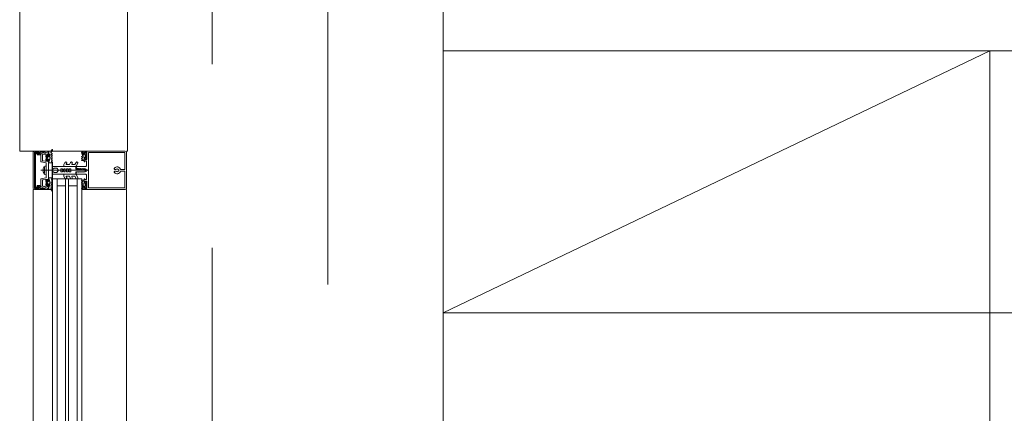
# Model space of a CAD drawing. Header units: centimetres. Extents: x -2424 to 2260, y -130 to 3012.
# Tile 10 of 81: x -1253 to -1125, y 1629 to 1680. Entities that reach past the tile are written whole.
import ezdxf

# ---------------------------------------------------------------- set-up
doc = ezdxf.new("R2010")
doc.units = ezdxf.units.CM
for name, pattern in [('Dash', [60, 30, -30]), ('Hidden', [71.4375, 47.625, -23.8125]), ('Oś', [222.25, 127, -31.75, 31.75, -31.75])]:
    doc.linetypes.add(name, pattern=pattern)
for name, color, linetype, lineweight in [('A-DETL', 90, 'Continuous', 9), ('A-DETL-GENF', 92, 'Continuous', 13), ('A-DETL-THIN', 151, 'Continuous', 9), ('A-GLAZ-CURT', 52, 'Continuous', 9), ('A-GLAZ-CWMG', 51, 'Continuous', 9), ('A-WALL', 113, 'Continuous', 13), ('S-GRID', 1, 'Continuous', 13), ('S-STRS', 31, 'Continuous', 13), ('S-STRS-MBND', 31, 'Continuous', 13)]:
    doc.layers.add(name, color=color, linetype=linetype, lineweight=lineweight)

msp = doc.modelspace()

# ---------------------------------------------------------------- linework, layer by layer
at = {"layer": 'A-DETL', "color": 251, "linetype": 'Hidden', "lineweight": 9}
msp.add_line((-1227.62, 1388.83), (-1227.62, 1828.33), dxfattribs=at)
at = {"layer": 'A-DETL-GENF', "color": 251, "lineweight": 9}
for p, q in [((-1250.87, 1658.48), (-1250.87, 1663.18)), ((-1250.72, 1662.95), (-1250.72, 1658.7)), ((-1250.57, 1658.69), (-1250.57, 1662.96)), ((-1249.96, 1663.15), (-1249.96, 1662.87)), ((-1249.86, 1662.93), (-1249.86, 1661.96)), ((-1249.41, 1663.17), (-1249.83, 1662.97)), ((-1249.68, 1662.17), (-1249.68, 1662.79)), ((-1249.63, 1662.88), (-1249.46, 1662.96)), ((-1249.13, 1662.8), (-1249.22, 1662.72)), ((-1249.17, 1662.54), (-1249.17, 1662.31)), ((-1249.11, 1662.5), (-1249.11, 1662.62)), ((-1248.91, 1662.56), (-1249.07, 1662.47)), ((-1249.06, 1662.67), (-1248.94, 1662.67)), ((-1248.89, 1662.62), (-1248.89, 1662.59)), ((-1248.85, 1662.84), (-1248.85, 1662.78)), ((-1248.79, 1662.71), (-1248.79, 1662.84)), ((-1248.75, 1662.65), (-1248.74, 1662.65)), ((-1248.68, 1662.8), (-1248.73, 1662.77)), ((-1248.71, 1662.61), (-1248.72, 1662.59)), ((-1248.71, 1662.55), (-1248.69, 1662.54)), ((-1248.39, 1663), (-1248.54, 1663.09)), ((-1248.48, 1662.9), (-1248.39, 1662.95)), ((-1248.39, 1662.78), (-1248.48, 1662.83)), ((-1248.48, 1662.68), (-1248.39, 1662.73)), ((-1248.39, 1662.56), (-1248.48, 1662.61)), ((-1248.48, 1662.46), (-1248.39, 1662.51)), ((-1248.37, 1663.42), (-1248.37, 1663.51)), ((-1244.57, 1663.2), (-1244.57, 1663.3)), ((-1244.56, 1662.62), (-1244.48, 1662.67)), ((-1244.48, 1662.52), (-1244.56, 1662.57)), ((-1244.46, 1662.73), (-1244.51, 1662.87)), ((-1244.45, 1663.18), (-1244.45, 1663.31)), ((-1244.35, 1662.91), (-1244.45, 1663.13)), ((-1244.29, 1662.54), (-1244.29, 1662.77)), ((-1244.12, 1663.05), (-1244.1, 1663.08)), ((-1244.09, 1662.87), (-1244.09, 1662.54)), ((-1244.05, 1663.09), (-1243.94, 1662.96)), ((-1243.98, 1662.8), (-1243.98, 1662.61)), ((-1243.95, 1662.85), (-1243.96, 1662.84)), ((-1243.96, 1662.57), (-1243.95, 1662.56)), ((-1238.98, 1663.33), (-1243.58, 1663.33)), ((-1238.98, 1663.12), (-1243.58, 1663.12)), ((-1238.92, 1663.33), (-1240.57, 1663.33)), ((-1238.77, 1658.46), (-1238.77, 1663.18)), ((-1249.82, 1661.92), (-1249.21, 1661.81)), ((-1249.41, 1660.42), (-1249.41, 1661.23)), ((-1249.22, 1662.13), (-1249.13, 1662.05)), ((-1249.19, 1661.78), (-1249.19, 1660.85)), ((-1249.11, 1662.24), (-1249.11, 1662.36)), ((-1249.07, 1662.38), (-1248.91, 1662.29)), ((-1248.94, 1662.19), (-1249.06, 1662.19)), ((-1248.89, 1662.26), (-1248.89, 1662.24)), ((-1248.85, 1662.07), (-1248.85, 1662.01)), ((-1248.75, 1662.2), (-1248.74, 1662.19)), ((-1248.71, 1662.25), (-1248.73, 1662.25)), ((-1248.68, 1662.37), (-1248.7, 1662.36)), ((-1248.7, 1662.31), (-1248.69, 1662.3)), ((-1248.68, 1662.49), (-1248.69, 1662.48)), ((-1248.69, 1662.43), (-1248.68, 1662.42)), ((-1248.39, 1662.34), (-1248.48, 1662.39)), ((-1248.48, 1662.24), (-1248.39, 1662.29)), ((-1248.39, 1662.12), (-1248.48, 1662.17)), ((-1248.47, 1662.02), (-1248.39, 1662.07)), ((-1248.39, 1661.9), (-1248.47, 1661.95)), ((-1246.91, 1661.38), (-1246.91, 1661.56)), ((-1246.9, 1661.59), (-1246.74, 1661.86)), ((-1245.34, 1661.33), (-1246.86, 1661.33)), ((-1246.52, 1661.74), (-1246.57, 1661.65)), ((-1246.53, 1661.58), (-1246.21, 1661.58)), ((-1246.17, 1661.6), (-1246.01, 1661.86)), ((-1245.8, 1661.74), (-1245.85, 1661.65)), ((-1245.81, 1661.58), (-1245.48, 1661.58)), ((-1245.44, 1661.6), (-1245.28, 1661.86)), ((-1245.07, 1661.74), (-1245.29, 1661.35)), ((-1245.27, 1661.28), (-1245.27, 1661.18)), ((-1244.09, 1661.33), (-1245.22, 1661.33)), ((-1244.56, 1662.4), (-1244.48, 1662.45)), ((-1244.48, 1662.3), (-1244.56, 1662.35)), ((-1244.56, 1662.18), (-1244.48, 1662.23)), ((-1244.14, 1662.5), (-1244.24, 1662.5)), ((-1244.1, 1662.33), (-1244.12, 1662.36)), ((-1243.94, 1662.45), (-1244.05, 1662.32)), ((-1249.86, 1660.83), (-1243.7, 1660.83)), ((-1249.56, 1661.05), (-1249.56, 1660.6)), ((-1249.19, 1660.8), (-1249.19, 1659.87)), ((-1247.87, 1661.13), (-1248.09, 1661.13)), ((-1247.87, 1660.53), (-1248.09, 1660.53)), ((-1246.91, 1660.28), (-1246.91, 1660.09)), ((-1246.9, 1660.06), (-1246.74, 1659.79)), ((-1245.34, 1660.33), (-1246.86, 1660.33)), ((-1246.52, 1659.91), (-1246.57, 1660)), ((-1246.53, 1660.08), (-1246.21, 1660.08)), ((-1246.17, 1660.05), (-1246.01, 1659.79)), ((-1245.8, 1659.91), (-1245.85, 1660)), ((-1245.81, 1660.08), (-1245.48, 1660.08)), ((-1245.44, 1660.05), (-1245.28, 1659.79)), ((-1245.07, 1659.91), (-1245.29, 1660.3)), ((-1245.27, 1660.46), (-1245.27, 1660.38)), ((-1245.22, 1660.33), (-1244.09, 1660.33)), ((-1244.48, 1661.01), (-1244.47, 1661.04)), ((-1244.48, 1660.64), (-1244.47, 1660.62)), ((-1244.45, 1661.04), (-1244.43, 1661.01)), ((-1244.45, 1660.62), (-1244.43, 1660.64)), ((-1244.42, 1661), (-1244.28, 1661)), ((-1244.42, 1660.65), (-1244.28, 1660.65)), ((-1244.1, 1660.9), (-1244.09, 1660.88)), ((-1244.1, 1660.75), (-1244.09, 1660.78)), ((-1240.12, 1660.95), (-1240.25, 1660.95)), ((-1240.25, 1660.71), (-1240.12, 1660.71)), ((-1239.77, 1660.95), (-1239.83, 1660.95)), ((-1239.83, 1660.71), (-1239.77, 1660.71)), ((-1239.5, 1660.93), (-1239.03, 1660.93)), ((-1239.03, 1660.73), (-1239.5, 1660.73)), ((-1249.96, 1658.79), (-1249.96, 1658.51)), ((-1249.86, 1659.69), (-1249.86, 1658.73)), ((-1249.83, 1658.68), (-1249.41, 1658.48)), ((-1249.21, 1659.84), (-1249.82, 1659.74)), ((-1249.68, 1658.86), (-1249.68, 1659.48)), ((-1249.46, 1658.69), (-1249.63, 1658.77)), ((-1249.22, 1659.52), (-1249.13, 1659.6)), ((-1249.13, 1658.85), (-1249.22, 1658.93)), ((-1249.17, 1659.11), (-1249.17, 1659.34)), ((-1249.11, 1659.42), (-1249.11, 1659.3)), ((-1249.11, 1659.16), (-1249.11, 1659.04)), ((-1249.07, 1659.27), (-1248.91, 1659.36)), ((-1248.91, 1659.09), (-1249.07, 1659.18)), ((-1248.94, 1659.47), (-1249.06, 1659.47)), ((-1249.06, 1658.99), (-1248.94, 1658.99)), ((-1248.89, 1659.39), (-1248.89, 1659.42)), ((-1248.89, 1659.04), (-1248.89, 1659.06)), ((-1248.85, 1659.58), (-1248.85, 1659.64)), ((-1248.85, 1658.82), (-1248.85, 1658.88)), ((-1248.79, 1658.94), (-1248.79, 1658.82)), ((-1248.75, 1659.45), (-1248.74, 1659.46)), ((-1248.75, 1659), (-1248.74, 1659)), ((-1248.71, 1659.4), (-1248.73, 1659.4)), ((-1248.68, 1658.85), (-1248.73, 1658.88)), ((-1248.71, 1659.04), (-1248.72, 1659.06)), ((-1248.71, 1659.1), (-1248.69, 1659.11)), ((-1248.7, 1659.34), (-1248.69, 1659.35)), ((-1248.68, 1659.28), (-1248.7, 1659.29)), ((-1248.69, 1659.22), (-1248.68, 1659.23)), ((-1248.68, 1659.16), (-1248.69, 1659.17)), ((-1248.39, 1659.53), (-1248.48, 1659.48)), ((-1248.48, 1659.41), (-1248.39, 1659.36)), ((-1248.39, 1659.31), (-1248.48, 1659.26)), ((-1248.48, 1659.19), (-1248.39, 1659.14)), ((-1248.39, 1659.09), (-1248.48, 1659.04)), ((-1248.48, 1658.97), (-1248.39, 1658.92)), ((-1248.39, 1658.87), (-1248.48, 1658.82)), ((-1248.48, 1658.75), (-1248.39, 1658.7)), ((-1248.39, 1659.75), (-1248.47, 1659.7)), ((-1248.47, 1659.63), (-1248.39, 1659.58)), ((-1244.56, 1659.47), (-1244.48, 1659.42)), ((-1244.48, 1659.35), (-1244.56, 1659.3)), ((-1244.56, 1659.25), (-1244.48, 1659.2)), ((-1244.48, 1659.13), (-1244.56, 1659.08)), ((-1244.56, 1659.03), (-1244.48, 1658.98)), ((-1244.46, 1658.92), (-1244.51, 1658.78)), ((-1244.35, 1658.74), (-1244.45, 1658.52)), ((-1244.29, 1659.11), (-1244.29, 1658.89)), ((-1244.14, 1659.16), (-1244.24, 1659.16)), ((-1244.1, 1659.32), (-1244.12, 1659.29)), ((-1244.09, 1658.78), (-1244.09, 1659.11)), ((-1243.94, 1659.2), (-1244.05, 1659.33)), ((-1244.05, 1658.57), (-1243.94, 1658.69)), ((-1243.98, 1658.85), (-1243.98, 1659.04)), ((-1243.96, 1659.08), (-1243.95, 1659.09)), ((-1243.95, 1658.8), (-1243.96, 1658.81)), ((-1248.39, 1658.65), (-1248.54, 1658.56)), ((-1248.37, 1658.23), (-1248.37, 1658.14)), ((-1244.57, 1658.45), (-1244.57, 1658.35)), ((-1244.45, 1658.48), (-1244.45, 1658.35)), ((-1244.12, 1658.6), (-1244.1, 1658.57)), ((-1238.98, 1658.54), (-1243.58, 1658.54)), ((-1238.98, 1658.33), (-1243.58, 1658.33)), ((-1240.57, 1658.33), (-1238.92, 1658.33))]:
    msp.add_line(p, q, dxfattribs=at)
at = {"layer": 'A-DETL-GENF', "color": 251, "lineweight": 9, "flags": 128}
for points in [[(-1250.72, 1663.33), (-1248.87, 1663.33), (-1248.87, 1663.22), (-1249.23, 1663.1)], [(-1250.01, 1662.82), (-1250.36, 1662.82), (-1250.36, 1662.95), (-1250.09, 1662.95), (-1250.09, 1663.2), (-1250.72, 1663.2), (-1250.72, 1658.46), (-1250.09, 1658.46), (-1250.09, 1658.71), (-1250.36, 1658.71), (-1250.36, 1658.84), (-1250.01, 1658.84)], [(-1250.52, 1663.01), (-1250.16, 1663.01), (-1250.16, 1663.15), (-1250.52, 1663.15)], [(-1249.37, 1663.17), (-1249.48, 1663.17), (-1249.6, 1663.2), (-1249.91, 1663.2)], [(-1249.31, 1662.88), (-1249.01, 1662.96), (-1249.01, 1662.78), (-1248.95, 1662.78), (-1248.87, 1662.86), (-1248.87, 1663.18), (-1249.25, 1663.08)], [(-1249.04, 1662.75), (-1249.05, 1662.75), (-1249.08, 1662.8)], [(-1248.58, 1663.31), (-1248.85, 1663.31), (-1248.85, 1662.9)], [(-1244.43, 1663.33), (-1244.29, 1663.33), (-1244.29, 1663.12), (-1244.31, 1663.07)], [(-1243.47, 1663.33), (-1244.27, 1663.33), (-1244.27, 1663.14), (-1244.19, 1663.06), (-1244.13, 1663.06), (-1244.13, 1663.18), (-1243.9, 1663.18), (-1243.9, 1662.73)], [(-1243.9, 1662.68), (-1243.9, 1662.24), (-1244.13, 1662.24), (-1244.13, 1662.36), (-1244.19, 1662.36), (-1244.27, 1662.28), (-1244.27, 1661.92), (-1244.15, 1661.92), (-1244.15, 1662.04), (-1243.94, 1662.04), (-1243.94, 1661.48)], [(-1243.47, 1663.12), (-1243.67, 1663.12), (-1243.67, 1658.54), (-1243.47, 1658.54)], [(-1238.98, 1660.98), (-1238.98, 1663.12), (-1240.57, 1663.12)], [(-1249.6, 1659.58), (-1249.01, 1659.69), (-1249.01, 1659.58), (-1248.95, 1659.58), (-1248.87, 1659.66), (-1248.87, 1662), (-1248.95, 1662.08), (-1249.01, 1662.08), (-1249.01, 1661.97), (-1249.6, 1662.07)], [(-1249.35, 1660.31), (-1249.19, 1660.29), (-1249.19, 1661.37), (-1249.35, 1661.35)], [(-1249.08, 1662.06), (-1249.05, 1662.11), (-1249.04, 1662.11)], [(-1248.85, 1661.94), (-1248.85, 1661.81), (-1248.46, 1661.81), (-1248.39, 1661.85)], [(-1248.79, 1662.03), (-1248.79, 1662.15), (-1248.77, 1662.15), (-1248.78, 1662.02)], [(-1248.26, 1661.03), (-1248.38, 1661.03), (-1248.38, 1661.33), (-1245.31, 1661.33), (-1245.31, 1661), (-1244.5, 1661)], [(-1244.31, 1662.34), (-1244.29, 1662.29), (-1244.29, 1662.09), (-1244.49, 1662.09), (-1244.56, 1662.13)], [(-1248.26, 1660.63), (-1248.38, 1660.63), (-1248.38, 1660.33), (-1245.31, 1660.33), (-1245.31, 1660.65), (-1244.5, 1660.65)], [(-1247.8, 1661.09), (-1247.58, 1660.83), (-1247.28, 1660.83), (-1247.28, 1661.03), (-1247.08, 1661.03), (-1247.08, 1660.93), (-1246.91, 1660.93), (-1246.91, 1661.03), (-1246.71, 1661.03), (-1246.71, 1660.83), (-1246.54, 1660.83), (-1246.54, 1661.03), (-1246.34, 1661.03), (-1246.34, 1660.93), (-1246.18, 1660.93), (-1246.18, 1661.03), (-1245.98, 1661.03), (-1245.98, 1660.83), (-1244.08, 1660.83), (-1245.98, 1660.83), (-1245.98, 1660.63), (-1246.18, 1660.63), (-1246.18, 1660.73), (-1246.34, 1660.73), (-1246.34, 1660.63), (-1246.54, 1660.63), (-1246.54, 1660.83), (-1246.71, 1660.83), (-1246.71, 1660.63), (-1246.91, 1660.63), (-1246.91, 1660.73), (-1247.08, 1660.73), (-1247.08, 1660.63), (-1247.28, 1660.63), (-1247.28, 1660.83), (-1247.58, 1660.83), (-1247.8, 1660.56)], [(-1245.17, 1661.08), (-1245.08, 1661.08), (-1245.05, 1661.03), (-1244.93, 1661.03), (-1244.9, 1661.08), (-1244.87, 1661.03), (-1244.75, 1661.03), (-1244.72, 1661.08), (-1244.69, 1661.03), (-1244.57, 1661.03), (-1244.54, 1661.08), (-1244.51, 1661.03), (-1244.39, 1661.03), (-1244.36, 1661.08), (-1244.33, 1661.03), (-1244.21, 1661.03), (-1244.18, 1661.08), (-1244.15, 1661.03), (-1244.12, 1661.03), (-1243.92, 1660.91)], [(-1243.92, 1660.74), (-1244.12, 1660.63), (-1244.24, 1660.63), (-1244.27, 1660.58), (-1244.3, 1660.63), (-1244.42, 1660.63), (-1244.45, 1660.58), (-1244.48, 1660.63), (-1244.6, 1660.63), (-1244.63, 1660.58), (-1244.66, 1660.63), (-1244.78, 1660.63), (-1244.81, 1660.58), (-1244.84, 1660.63), (-1244.96, 1660.63), (-1244.99, 1660.58), (-1245.02, 1660.63), (-1245.14, 1660.63), (-1245.17, 1660.57)], [(-1243.94, 1660.18), (-1243.94, 1659.62), (-1244.15, 1659.62), (-1244.15, 1659.74), (-1244.27, 1659.74), (-1244.27, 1659.38), (-1244.19, 1659.3), (-1244.13, 1659.3), (-1244.13, 1659.42), (-1243.9, 1659.42), (-1243.9, 1658.97)], [(-1240.57, 1658.54), (-1238.98, 1658.54), (-1238.98, 1660.68)], [(-1249.25, 1658.58), (-1248.87, 1658.48), (-1248.87, 1658.8), (-1248.95, 1658.88), (-1249.01, 1658.88), (-1249.01, 1658.69), (-1249.31, 1658.77)], [(-1249.08, 1659.6), (-1249.05, 1659.55), (-1249.04, 1659.55)], [(-1249.04, 1658.91), (-1249.05, 1658.91), (-1249.08, 1658.86)], [(-1248.85, 1659.71), (-1248.85, 1659.85), (-1248.46, 1659.85), (-1248.39, 1659.8)], [(-1248.58, 1658.35), (-1248.85, 1658.35), (-1248.85, 1658.76)], [(-1248.79, 1659.62), (-1248.79, 1659.5), (-1248.77, 1659.5), (-1248.78, 1659.63)], [(-1244.31, 1659.31), (-1244.29, 1659.36), (-1244.29, 1659.57), (-1244.49, 1659.57), (-1244.56, 1659.52)], [(-1243.9, 1658.92), (-1243.9, 1658.48), (-1244.13, 1658.48), (-1244.13, 1658.6), (-1244.19, 1658.6), (-1244.27, 1658.52), (-1244.27, 1658.33), (-1243.47, 1658.33)], [(-1249.23, 1658.55), (-1248.87, 1658.44), (-1248.87, 1658.33), (-1250.72, 1658.33)], [(-1250.52, 1658.5), (-1250.16, 1658.5), (-1250.16, 1658.64), (-1250.52, 1658.64)], [(-1249.91, 1658.46), (-1249.6, 1658.46), (-1249.48, 1658.49), (-1249.37, 1658.49)], [(-1244.43, 1658.33), (-1244.29, 1658.33), (-1244.29, 1658.53), (-1244.31, 1658.58)]]:
    msp.add_lwpolyline(points, dxfattribs=at)
for points in [[(-1248.41, 1659.86), (-1248.41, 1661.8), (-1248.86, 1661.8), (-1248.86, 1659.86)], [(-1248.37, 1659.86), (-1248.37, 1661.8), (-1248.41, 1661.8), (-1248.41, 1659.86)]]:
    msp.add_lwpolyline(points, close=True, dxfattribs=at)
at = {"layer": 'A-DETL-GENF', "color": 251, "lineweight": 9}
for centre, radius, start, end in [((-1250.72, 1663.18), 0.15, 89.9938, 180.0062), ((-1250.52, 1662.95), 0.2, 89.9718, 180.0352), ((-1250.52, 1662.96), 0.0499, 89.8796, 180.0225), ((-1250.01, 1662.87), 0.05, 270, 0.0001), ((-1249.91, 1663.14), 0.0512, 90.5709, 178.6482), ((-1249.81, 1662.93), 0.05, 115, 180), ((-1249.58, 1662.79), 0.1, 115, 180), ((-1249.44, 1662.9), 0.06, 18.8192, 115), ((-1249.38, 1663.12), 0.06, 8.4417, 115), ((-1249.32, 1662.94), 0.06, 198.8192, 285), ((-1249.37, 1663.1), 0.07, 30.0064, 90), ((-1249.26, 1663.13), 0.06, 188.4417, 285), ((-1249.25, 1663.17), 0.07, 210.0064, 288), ((-1249.17, 1662.66), 0.08, 129.9967, 247.3844), ((-1249.22, 1662.54), 0.05, 0.0003, 67.3776), ((-1249.11, 1662.78), 0.03, 30.0049, 129.9897), ((-1249.06, 1662.62), 0.05, 89.9899, 180.0101), ((-1248.96, 1662.44), 0.314, 75.4979, 104.5021), ((-1248.94, 1662.62), 0.05, 359.9897, 90.0103), ((-1248.92, 1662.59), 0.03, 299.9936, 0.0121), ((-1248.88, 1662.78), 0.03, 270.0185, 359.0948), ((-1248.85, 1662.87), 0.03, 270, 90), ((-1248.73, 1662.84), 0.065, 0, 180), ((-1248.74, 1662.71), 0.05, 180, 215.0779), ((-1249.14, 1662.43), 0.44, 324.1588, 35.0779), ((-1248.68, 1662.69), 0.1, 120.0023, 179.1728), ((-1248.75, 1662.69), 0.0339, 179.1783, 266.9975), ((-1248.74, 1662.63), 0.0272, 330.011, 86.9853), ((-1248.7, 1662.58), 0.0316, 150.007, 251.9967), ((-1248.7, 1662.51), 0.03, 315.0005, 72.0009), ((-1248.7, 1662.84), 0.04, 299.9937, 0), ((-1248.72, 1663.56), 0.286, 297.5921, 351.6433), ((-1248.52, 1663.13), 0.05, 115.3637, 240.1649), ((-1248.66, 1663.44), 0.291, 295.3637, 350.4545), ((-1248.45, 1662.86), 0.0417, 125.132, 234.868), ((-1248.45, 1662.64), 0.0415, 125.012, 234.988), ((-1248.4, 1663.51), 0.03, 359.9022, 171.6433), ((-1248.41, 1662.97), 0.03, 300.7154, 60.1649), ((-1248.41, 1662.75), 0.03, 300.5887, 59.5346), ((-1248.41, 1662.54), 0.03, 300.1448, 59.5346), ((-1248.57, 1663.42), 0.2, 350.4545, 359.9022), ((-1244.55, 1662.59), 0.03, 120.0871, 239.9129), ((-1244.55, 1663.3), 0.02, 104.6036, 180), ((-1243.58, 1663.22), 0.997, 181.4989, 200.69), ((-1244.54, 1663.26), 0.059, 358.5974, 104.6036), ((-1243.55, 1663.25), 0.933, 179.587, 203.0035), ((-1244.5, 1662.71), 0.05, 300.069, 20.536), ((-1244.5, 1662.49), 0.0402, 297.7922, 62.3701), ((-1244.43, 1663.31), 0.02, 90.0007, 179.9993), ((-1244.35, 1663.18), 0.1, 180.0001, 204), ((-1244.38, 1662.9), 0.0337, 203.0035, 24), ((-1244.28, 1663.06), 0.03, 165.4027, 284.3746), ((-1244.15, 1662.77), 0.148, 82.4164, 180.2404), ((-1244.24, 1662.55), 0.0502, 183.3323, 269.7322), ((-1244.2, 1662.77), 0.277, 76.6587, 104.3746), ((-1244.13, 1663.06), 0.02, 256.6587, 330.0171), ((-1244.14, 1662.54), 0.0499, 279.2263, 356.9893), ((-1244.14, 1662.87), 0.0496, 2.7559, 69.6878), ((-1244.07, 1663.07), 0.03, 38.5798, 149.9915), ((-1243.93, 1662.8), 0.05, 128.8475, 180), ((-1243.93, 1662.61), 0.05, 180, 231.1528), ((-1244, 1662.91), 0.08, 308.8475, 39.685), ((-1244, 1662.5), 0.08, 320.315, 51.1528), ((-1243.91, 1662.71), 0.0255, 282.35, 77.65), ((-1238.92, 1663.18), 0.15, 0.0003, 89.9997), ((-1249.81, 1661.96), 0.05, 180, 260), ((-1249.58, 1662.17), 0.1, 180, 260), ((-1248.66, 1660.83), 0.921, 153.7078, 165.8284), ((-1249.29, 1661.13), 0.22, 103.9707, 152.728), ((-1249.17, 1662.19), 0.08, 112.6228, 229.9969), ((-1249.22, 1661.78), 0.03, 0, 80), ((-1249.22, 1662.31), 0.05, 292.6209, 0.0012), ((-1249.11, 1662.07), 0.03, 229.9887, 330.0017), ((-1249.08, 1662.5), 0.03, 179.9936, 300.0024), ((-1249.08, 1662.36), 0.03, 60.0027, 180.0013), ((-1249.06, 1662.24), 0.05, 180.0092, 269.9908), ((-1248.96, 1662.41), 0.314, 255.517, 283.1975), ((-1248.94, 1662.24), 0.05, 270.009, 359.991), ((-1248.92, 1662.26), 0.03, 359.9893, 60.005), ((-1248.88, 1662.07), 0.03, 0, 103.1975), ((-1248.83, 1662.03), 0.033, 215.0901, 360), ((-1248.82, 1661.94), 0.03, 97.1885, 179.997), ((-1248.83, 1662.02), 0.05, 277.1737, 0.0088), ((-1248.76, 1662.15), 0.03, 144.1588, 180), ((-1248.77, 1662.18), 0.03, 270.0112, 26.991), ((-1248.72, 1662.22), 0.03, 105.0015, 206.9968), ((-1248.68, 1662.33), 0.0316, 120.0026, 221.9974), ((-1248.72, 1662.28), 0.03, 284.9955, 42.0028), ((-1248.67, 1662.46), 0.0316, 134.991, 237.0104), ((-1248.69, 1662.4), 0.03, 300.0003, 56.9985), ((-1248.45, 1662.43), 0.043, 127.8436, 233.8234), ((-1248.45, 1662.21), 0.0419, 125.4665, 234.6999), ((-1248.45, 1661.98), 0.0416, 116.9541, 241.568), ((-1248.41, 1662.32), 0.03, 300.3449, 59.5346), ((-1248.41, 1662.1), 0.03, 300.3446, 59.7685), ((-1248.4, 1661.87), 0.03, 299.7965, 60.132), ((-1246.86, 1661.56), 0.05, 150, 180), ((-1246.86, 1661.38), 0.05, 180, 270), ((-1246.63, 1661.8), 0.125, 330, 150), ((-1246.53, 1661.63), 0.05, 150, 270), ((-1246.21, 1661.63), 0.05, 270, 330), ((-1245.91, 1661.8), 0.125, 330, 150), ((-1245.81, 1661.63), 0.05, 150, 270), ((-1245.48, 1661.63), 0.05, 270, 330), ((-1245.34, 1661.38), 0.05, 270, 330), ((-1245.18, 1661.8), 0.125, 330, 150), ((-1245.22, 1661.28), 0.05, 89.9899, 180.0101), ((-1244.55, 1662.15), 0.0301, 120.1258, 239.8742), ((-1244.55, 1662.37), 0.0299, 120.122, 245.064), ((-1244.5, 1662.26), 0.0414, 298.176, 61.824), ((-1244.28, 1662.35), 0.03, 75.6254, 194.5942), ((-1244.2, 1662.64), 0.277, 255.6254, 283.341), ((-1244.13, 1662.35), 0.02, 29.9847, 103.341), ((-1244.07, 1662.34), 0.03, 210.0085, 321.4202), ((-1244.09, 1661.48), 0.15, 269.9706, 0.0294), ((-1239.97, 1660.83), 0.45, 17.4982, 141.0552), ((-1248.66, 1660.83), 0.92, 194.1683, 206.293), ((-1249.29, 1660.52), 0.22, 207.2746, 256.0268), ((-1249.19, 1660.83), 0.0256, 282.6804, 77.3196), ((-1248.26, 1661.13), 0.1, 270, 330), ((-1248.26, 1660.53), 0.1, 30, 90), ((-1248.09, 1661.03), 0.1, 90, 150), ((-1248.09, 1660.63), 0.1, 210, 270), ((-1247.87, 1661.03), 0.1, 40, 90), ((-1247.87, 1660.63), 0.1, 270, 320), ((-1246.86, 1660.28), 0.05, 90, 180), ((-1246.86, 1660.09), 0.05, 180, 210), ((-1246.53, 1660.03), 0.05, 90, 210), ((-1246.21, 1660.03), 0.05, 30, 90), ((-1245.81, 1660.03), 0.05, 90, 210), ((-1245.48, 1660.03), 0.05, 30, 90), ((-1245.34, 1660.28), 0.05, 30, 90), ((-1245.17, 1661.18), 0.0999, 179.9704, 270.0296), ((-1245.15, 1660.45), 0.126, 101.5693, 175.5931), ((-1245.22, 1660.38), 0.05, 180.9313, 269.9852), ((-1244.5, 1661.02), 0.02, 270, 329.9802), ((-1244.5, 1660.63), 0.02, 30.0198, 90), ((-1244.46, 1661.03), 0.01, 30.0303, 149.9802), ((-1244.46, 1660.62), 0.01, 210.0198, 329.9697), ((-1244.42, 1661.02), 0.02, 210.0303, 270), ((-1244.42, 1660.63), 0.02, 90, 149.9697), ((-1244.28, 1660.8), 0.2, 30, 90), ((-1244.28, 1660.85), 0.2, 270, 330), ((-1244.18, 1660.83), 0.1, 0, 30), ((-1244.18, 1660.83), 0.1, 330, 0), ((-1244.09, 1660.18), 0.15, 359.9706, 90.0294), ((-1243.97, 1660.83), 0.1, 298.7984, 61.2016), ((-1240.25, 1661.05), 0.1, 141.0552, 270), ((-1240.25, 1660.61), 0.1, 90, 218.9448), ((-1239.97, 1660.83), 0.45, 218.9448, 342.583), ((-1240.12, 1660.98), 0.03, 270, 40.3193), ((-1240.12, 1660.68), 0.03, 319.6807, 90), ((-1239.97, 1660.83), 0.21, 53.7768, 126.2232), ((-1239.97, 1660.83), 0.21, 233.7768, 306.2232), ((-1239.83, 1660.98), 0.03, 139.6807, 270), ((-1239.83, 1660.68), 0.03, 90, 220.3193), ((-1239.97, 1660.83), 0.24, 330, 30), ((-1239.5, 1660.98), 0.05, 197.4982, 270), ((-1239.5, 1660.68), 0.05, 90, 162.583), ((-1239.03, 1660.98), 0.05, 270.0077, 359.9923), ((-1239.03, 1660.68), 0.05, 359.9791, 90.0209), ((-1250.52, 1658.7), 0.2, 180.0295, 269.9723), ((-1250.52, 1658.69), 0.0501, 180.0875, 269.9336), ((-1250.01, 1658.79), 0.05, 359.9981, 90.0017), ((-1249.81, 1659.69), 0.05, 100, 180), ((-1249.81, 1658.73), 0.05, 180, 245), ((-1249.58, 1659.48), 0.1, 100, 180), ((-1249.58, 1658.86), 0.1, 180, 245), ((-1249.44, 1658.75), 0.06, 245, 341.1808), ((-1249.32, 1658.71), 0.06, 75, 161.1808), ((-1249.17, 1659.46), 0.08, 130.0031, 247.3772), ((-1249.17, 1658.99), 0.08, 112.6156, 230.0033), ((-1249.22, 1659.87), 0.03, 280, 0), ((-1249.22, 1659.34), 0.05, 359.9988, 67.3791), ((-1249.22, 1659.11), 0.05, 292.6224, 359.9997), ((-1249.11, 1659.58), 0.03, 29.9983, 130.0113), ((-1249.11, 1658.87), 0.03, 230.0103, 329.9951), ((-1249.06, 1659.42), 0.05, 90.0092, 179.9908), ((-1249.08, 1659.3), 0.03, 179.9987, 299.9973), ((-1249.08, 1659.16), 0.03, 59.9976, 180.0064), ((-1249.06, 1659.04), 0.05, 179.9899, 270.0101), ((-1248.96, 1659.24), 0.314, 76.8025, 104.483), ((-1248.96, 1659.21), 0.314, 255.4979, 284.5021), ((-1248.94, 1659.42), 0.05, 0.009, 89.991), ((-1248.94, 1659.04), 0.05, 269.9897, 0.0103), ((-1248.92, 1659.39), 0.03, 299.995, 0.0107), ((-1248.92, 1659.06), 0.03, 359.9879, 60.0064), ((-1248.88, 1659.58), 0.03, 256.8025, 0), ((-1248.88, 1658.88), 0.03, 0.9052, 89.9815), ((-1248.82, 1659.71), 0.03, 180.003, 262.8115), ((-1248.83, 1659.62), 0.033, 0, 144.9099), ((-1248.85, 1658.79), 0.03, 270, 90), ((-1248.83, 1659.63), 0.05, 359.9912, 82.8263), ((-1248.76, 1659.5), 0.03, 180, 215.8412), ((-1249.14, 1659.23), 0.44, 324.9221, 35.8412), ((-1248.74, 1658.94), 0.05, 144.9221, 180), ((-1248.73, 1658.82), 0.065, 180, 0), ((-1248.75, 1658.96), 0.0339, 93.0025, 180.8217), ((-1248.68, 1658.96), 0.1, 180.8272, 239.9977), ((-1248.77, 1659.47), 0.03, 333.009, 89.9888), ((-1248.72, 1659.43), 0.03, 153.0032, 254.9985), ((-1248.74, 1659.03), 0.0272, 273.0147, 29.989), ((-1248.7, 1659.07), 0.0316, 108.0033, 209.993), ((-1248.72, 1659.37), 0.03, 317.9972, 75.0045), ((-1248.68, 1659.32), 0.0316, 138.0026, 239.9974), ((-1248.67, 1659.19), 0.0316, 122.9896, 225.009), ((-1248.7, 1659.14), 0.03, 287.9991, 44.9995), ((-1248.69, 1659.25), 0.03, 303.0015, 59.9997), ((-1248.7, 1658.82), 0.04, 360, 60.0063), ((-1248.45, 1659.67), 0.0416, 118.432, 243.0459), ((-1248.45, 1659.45), 0.0419, 125.3001, 234.5335), ((-1248.45, 1659.23), 0.043, 126.1766, 232.1564), ((-1248.45, 1659.01), 0.0415, 125.012, 234.988), ((-1248.45, 1658.79), 0.0417, 125.132, 234.868), ((-1248.4, 1659.78), 0.03, 299.868, 60.2035), ((-1248.41, 1659.56), 0.03, 300.2315, 59.6554), ((-1248.41, 1659.34), 0.03, 300.4654, 59.6551), ((-1248.41, 1659.12), 0.03, 300.4654, 59.8552), ((-1248.41, 1658.9), 0.03, 300.4654, 59.4113), ((-1248.41, 1658.68), 0.03, 299.8351, 59.2846), ((-1246.63, 1659.85), 0.125, 210, 30), ((-1245.91, 1659.85), 0.125, 210, 30), ((-1245.18, 1659.85), 0.125, 210, 30), ((-1244.55, 1659.5), 0.0301, 120.1258, 239.8742), ((-1244.55, 1659.06), 0.03, 120.0871, 239.9129), ((-1244.55, 1659.28), 0.0299, 114.936, 239.878), ((-1243.58, 1658.43), 0.997, 159.31, 178.5011), ((-1244.5, 1659.39), 0.0414, 298.176, 61.824), ((-1244.5, 1659.17), 0.0402, 297.6299, 62.2078), ((-1244.5, 1658.94), 0.05, 339.464, 59.931), ((-1243.55, 1658.4), 0.933, 156.9965, 180.413), ((-1244.38, 1658.75), 0.0337, 336, 156.9965), ((-1244.28, 1659.31), 0.03, 165.4058, 284.3746), ((-1244.24, 1659.11), 0.0502, 90.2678, 176.6677), ((-1244.15, 1658.89), 0.148, 179.7596, 277.5836), ((-1244.2, 1659.01), 0.277, 76.659, 104.3746), ((-1244.13, 1659.3), 0.02, 256.659, 330.0153), ((-1244.14, 1659.11), 0.0499, 3.0107, 80.7737), ((-1244.14, 1658.79), 0.0496, 290.3122, 357.2441), ((-1244.07, 1659.31), 0.03, 38.5798, 149.9915), ((-1243.93, 1659.04), 0.05, 128.8472, 180), ((-1243.93, 1658.85), 0.05, 180, 231.1525), ((-1244, 1659.15), 0.08, 308.8472, 39.685), ((-1244, 1658.74), 0.08, 320.315, 51.1525), ((-1243.91, 1658.95), 0.0255, 282.35, 77.65), ((-1250.72, 1658.48), 0.15, 180.0494, 269.9506), ((-1249.91, 1658.51), 0.0498, 179.8262, 270.1735), ((-1249.38, 1658.54), 0.06, 245, 351.5583), ((-1249.37, 1658.56), 0.07, 270, 329.9983), ((-1249.26, 1658.52), 0.06, 75, 171.5583), ((-1249.25, 1658.49), 0.07, 72, 149.9983), ((-1248.72, 1658.09), 0.286, 8.3567, 62.4079), ((-1248.52, 1658.52), 0.05, 119.8351, 244.6363), ((-1248.66, 1658.21), 0.291, 9.5455, 64.6363), ((-1248.4, 1658.14), 0.03, 188.3567, 0.0978), ((-1248.57, 1658.23), 0.2, 0.0978, 9.5455), ((-1244.55, 1658.35), 0.02, 180, 255.3964), ((-1244.54, 1658.39), 0.059, 255.3964, 1.4026), ((-1244.35, 1658.48), 0.1, 156, 179.9999), ((-1244.43, 1658.35), 0.02, 180.0007, 269.9993), ((-1244.28, 1658.59), 0.03, 75.6254, 194.5973), ((-1244.2, 1658.88), 0.277, 255.6254, 283.3413), ((-1244.13, 1658.59), 0.02, 29.9829, 103.3413), ((-1244.07, 1658.58), 0.03, 210.0085, 321.4202), ((-1238.92, 1658.48), 0.15, 270.1055, 353.878)]:
    msp.add_arc(centre, radius, start, end, dxfattribs=at)
at = {"layer": 'A-DETL-THIN', "color": 251, "lineweight": 9}
for p, q in [((-1126.62, 1676.33), (-1197.62, 1642.33)), ((-1126.62, 1540.33), (-1126.62, 1676.33))]:
    msp.add_line(p, q, dxfattribs=at)
at = {"layer": 'A-GLAZ-CURT', "color": 251, "lineweight": 9}
for p, q in [((-1248.37, 1659.73), (-1244.57, 1659.73)), ((-1248.37, 1556.93), (-1248.37, 1659.73)), ((-1247.77, 1659.73), (-1247.77, 1556.93)), ((-1247.77, 1658.83), (-1246.67, 1658.83)), ((-1246.67, 1659.73), (-1246.67, 1556.93)), ((-1246.27, 1659.73), (-1246.27, 1556.93)), ((-1246.27, 1658.83), (-1245.17, 1658.83)), ((-1245.17, 1659.73), (-1245.17, 1556.93)), ((-1244.57, 1659.73), (-1244.57, 1556.93))]:
    msp.add_line(p, q, dxfattribs=at)
at = {"layer": 'A-GLAZ-CWMG', "color": 251, "lineweight": 9}
for p, q in [((-1250.87, 1658.33), (-1250.87, 1558.33)), ((-1248.38, 1658.33), (-1248.38, 1558.33)), ((-1238.77, 1558.33), (-1238.77, 1658.33))]:
    msp.add_line(p, q, dxfattribs=at)
at = {"layer": 'A-WALL', "color": 251, "lineweight": 9}
for p, q in [((-1252.62, 1833.33), (-1252.62, 1663.33)), ((-1238.62, 1663.33), (-1238.62, 1833.33)), ((-1252.62, 1663.33), (-1250.87, 1663.33)), ((-1248.37, 1663.33), (-1244.57, 1663.33)), ((-1238.77, 1663.33), (-1238.62, 1663.33))]:
    msp.add_line(p, q, dxfattribs=at)
at = {"layer": 'S-GRID', "color": 251, "linetype": 'Oś', "lineweight": 9}
msp.add_line((-1212.62, 2884.27), (-1212.62, 27.13), dxfattribs=at)
at = {"layer": 'S-STRS', "color": 251, "lineweight": 9}
for p, q in [((-1197.62, 1833.33), (-1197.62, 1676.33)), ((-1197.62, 1676.33), (-1047.62, 1676.33)), ((-1197.62, 1642.33), (-1197.62, 1676.33)), ((-1197.62, 1676.33), (-1047.62, 1676.33)), ((-1197.62, 1608.33), (-1197.62, 1642.33)), ((-1197.62, 1642.33), (-1047.62, 1642.33)), ((-1197.62, 1642.33), (-1047.62, 1642.33))]:
    msp.add_line(p, q, dxfattribs=at)
at = {"layer": 'S-STRS-MBND', "color": 251, "linetype": 'Dash', "lineweight": 9}
for p, q in [((-1197.62, 1833.33), (-1197.62, 1676.33)), ((-1197.62, 1676.33), (-1047.62, 1676.33)), ((-1197.62, 1540.33), (-1197.62, 1676.33)), ((-1197.62, 1676.33), (-1047.62, 1676.33)), ((-1197.62, 1642.33), (-1047.62, 1642.33)), ((-1197.62, 1642.33), (-1047.62, 1642.33))]:
    msp.add_line(p, q, dxfattribs=at)

doc.saveas('drawing.dxf')
